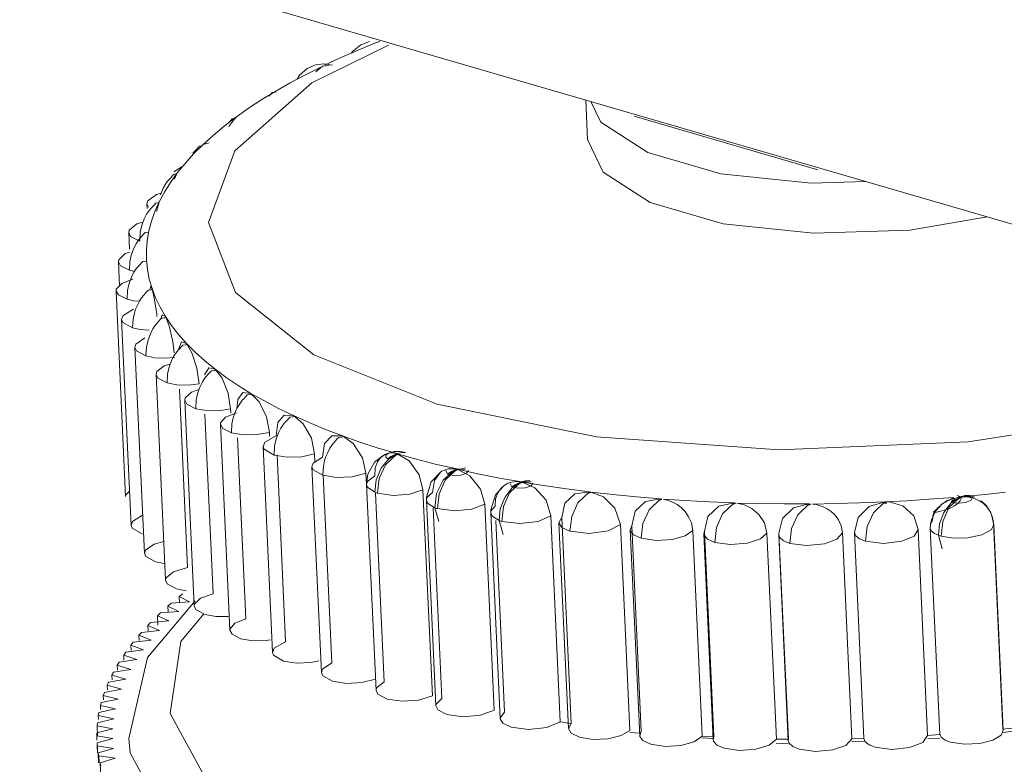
# Model space of a CAD drawing. Header units: millimetres. Extents: x 3925 to 5043, y -86 to 778.
# Tile 109 of 158: x 4806.7 to 4814.44, y 414.99 to 420.83. Entities that reach past the tile are written whole.
import ezdxf

# ---------------------------------------------------------------- set-up
doc = ezdxf.new("R2010")
doc.units = ezdxf.units.MM
doc.header["$LTSCALE"] = 46.255
doc.layers.add('140-154101-0DXF_CONTINUOUS_LINE', color=7, linetype='CONTINUOUS')

msp = doc.modelspace()

# ---------------------------------------------------------------- linework, layer by layer
at = {"layer": '140-154101-0DXF_CONTINUOUS_LINE', "color": 7, "linetype": 'Continuous', "lineweight": 0}
for p, q in [((4770.4298, 432.0486), (4852.2035, 408.2639)), ((4809.4935, 420.6495), (4809.3482, 420.5898)), ((4809.5337, 420.665), (4809.4935, 420.6495)), ((4808.9984, 420.3408), (4809.602, 420.6338)), ((4809.3482, 420.5898), (4809.2167, 420.5322)), ((4809.092, 420.4884), (4809.0268, 420.4797)), ((4809.1621, 420.4784), (4809.092, 420.4884)), ((4809.2167, 420.5322), (4809.0976, 420.4769)), ((4809.0651, 420.4605), (4808.9445, 420.4008)), ((4809.0817, 420.4692), (4809.0314, 420.4252)), ((4809.0314, 420.4252), (4809.0651, 420.4605)), ((4809.1346, 420.4753), (4809.0817, 420.4692)), ((4808.3934, 419.8052), (4808.9984, 420.3408)), ((4808.8282, 420.3387), (4808.7169, 420.2753)), ((4808.9445, 420.4008), (4808.8282, 420.3387)), ((4808.7168, 420.2752), (4808.6064, 420.2079)), ((4808.6064, 420.2079), (4808.5019, 420.1394)), ((4811.1643, 419.8936), (4811.15, 420.2048)), ((4811.1904, 420.193), (4811.267, 420.0313)), ((4808.5019, 420.1394), (4808.4034, 420.0698)), ((4808.4033, 420.0698), (4808.3107, 419.999)), ((4808.4033, 420.0698), (4808.3469, 419.9967)), ((4811.267, 420.0313), (4811.6366, 419.7929)), ((4811.5303, 420.0767), (4812.9709, 419.6577)), ((4808.3107, 419.999), (4808.2243, 419.9274)), ((4808.2243, 419.9274), (4808.1443, 419.8549)), ((4808.1443, 419.8549), (4808.1922, 419.8686)), ((4811.1644, 419.8936), (4811.2851, 419.6389)), ((4808.1443, 419.8549), (4808.0705, 419.7816)), ((4808.1885, 419.2425), (4808.3934, 419.8052)), ((4811.6366, 419.7929), (4812.2102, 419.6261)), ((4808.0705, 419.7816), (4808.0033, 419.7077)), ((4807.9858, 419.6862), (4807.9147, 419.6408)), ((4808.0033, 419.7077), (4807.9426, 419.6331)), ((4811.6547, 419.4005), (4811.2851, 419.6389)), ((4807.8885, 419.558), (4807.8412, 419.4826)), ((4807.9426, 419.6331), (4807.8885, 419.558)), ((4807.9426, 419.6331), (4807.9215, 419.5842)), ((4807.8412, 419.4826), (4807.8006, 419.4068)), ((4807.7102, 419.4148), (4807.7035, 419.3908)), ((4807.7793, 419.464), (4807.7102, 419.4148)), ((4807.8147, 419.4728), (4807.7793, 419.464)), ((4807.7035, 419.3908), (4807.7159, 419.3632)), ((4807.7035, 419.3908), (4807.7052, 419.3542)), ((4812.2282, 419.2337), (4811.6547, 419.4005)), ((4807.7398, 419.2546), (4807.7196, 419.1783)), ((4814.3001, 419.2885), (4813.6944, 419.1842)), ((4807.5658, 419.1841), (4807.5615, 419.1644)), ((4807.6258, 419.2326), (4807.5658, 419.1841)), ((4807.6723, 419.246), (4807.6258, 419.2326)), ((4808.3988, 418.6952), (4808.1885, 419.2425)), ((4812.9366, 419.1586), (4812.2282, 419.2337)), ((4813.6944, 419.1842), (4812.9366, 419.1586)), ((4807.5615, 419.1644), (4807.5758, 419.1348)), ((4807.5615, 419.1644), (4807.5674, 419.0348)), ((4807.5758, 419.1348), (4807.6479, 419.0972)), ((4807.7001, 419.0262), (4807.7008, 418.9504)), ((4807.4831, 418.9515), (4807.4805, 418.936)), ((4807.5343, 418.999), (4807.4831, 418.9515)), ((4807.5686, 419.0104), (4807.5343, 418.999)), ((4807.7008, 418.9504), (4807.7083, 418.8749)), ((4807.4805, 418.936), (4807.4967, 418.9045)), ((4807.4805, 418.936), (4807.4892, 418.7477)), ((4807.4967, 418.9045), (4807.567, 418.8688)), ((4807.5977, 418.8619), (4807.567, 418.8688)), ((4807.7083, 418.8749), (4807.7228, 418.7999)), ((4807.5946, 418.7993), (4807.5061, 418.7659)), ((4807.7228, 418.7999), (4807.7441, 418.7253)), ((4807.4617, 418.708), (4807.4798, 418.6747)), ((4807.4617, 418.708), (4807.536, 417.0921)), ((4807.4798, 418.6747), (4807.5481, 418.6408)), ((4807.6007, 418.6296), (4807.5481, 418.6408)), ((4809.0136, 418.2055), (4808.3988, 418.6952)), ((4807.5976, 418.5625), (4807.5163, 418.5135)), ((4807.6446, 418.6255), (4807.6007, 418.6296)), ((4807.8074, 418.5782), (4807.8493, 418.5057)), ((4807.5163, 418.5135), (4807.505, 418.483)), ((4807.505, 418.483), (4807.5152, 418.458)), ((4807.505, 418.483), (4807.5794, 416.8671)), ((4807.5152, 418.458), (4807.5915, 418.4158)), ((4807.6521, 418.4034), (4807.5915, 418.4158)), ((4807.7206, 418.3986), (4807.6521, 418.4034)), ((4807.6881, 418.3374), (4807.6181, 418.2893)), ((4807.9531, 418.3635), (4808.015, 418.2939)), ((4807.6181, 418.2893), (4807.6101, 418.2634)), ((4807.6101, 418.2634), (4807.6221, 418.2362)), ((4807.6101, 418.2634), (4807.6845, 416.6475)), ((4807.9084, 418.3094), (4807.9182, 418.2207)), ((4808.015, 418.2939), (4808.0834, 418.2254)), ((4807.6221, 418.2362), (4807.6966, 418.1962)), ((4807.7655, 418.1827), (4807.6966, 418.1962)), ((4807.8432, 418.1789), (4807.7655, 418.1827)), ((4807.9222, 418.1848), (4807.8432, 418.1789)), ((4808.0834, 418.2254), (4808.1583, 418.1581)), ((4809.9834, 417.8169), (4809.0136, 418.2055)), ((4807.8405, 418.1198), (4807.7813, 418.0732)), ((4807.8867, 418.1331), (4807.8405, 418.1198)), ((4808.0959, 418.101), (4808.1129, 417.977)), ((4808.1583, 418.1581), (4808.2396, 418.0922)), ((4808.2396, 418.0922), (4808.3271, 418.0276)), ((4807.7813, 418.0732), (4807.7759, 418.0515)), ((4807.7759, 418.0515), (4807.7898, 418.0223)), ((4807.7759, 418.0515), (4807.8503, 416.4356)), ((4807.7898, 418.0223), (4807.8624, 417.9843)), ((4808.3271, 418.0276), (4808.4207, 417.9644)), ((4807.9396, 417.97), (4807.8624, 417.9843)), ((4808.0231, 416.535), (4807.9587, 417.9359)), ((4808.4207, 417.9644), (4808.5205, 417.9028)), ((4808.0037, 417.8671), (4808.0004, 417.8498)), ((4808.0527, 417.912), (4808.0037, 417.8671)), ((4808.1114, 417.9319), (4808.0527, 417.912)), ((4808.3414, 417.9035), (4808.3614, 417.7802)), ((4808.5205, 417.9028), (4808.6261, 417.8428)), ((4808.5205, 417.9028), (4808.5863, 417.836)), ((4808.0004, 417.8498), (4808.0163, 417.8186)), ((4808.0004, 417.8498), (4808.0748, 416.2339)), ((4808.0163, 417.8186), (4808.0869, 417.7826)), ((4808.1727, 417.7675), (4808.0869, 417.7826)), ((4808.3629, 417.7478), (4808.3614, 417.7802)), ((4808.4175, 417.8551), (4808.4098, 417.7816)), ((4808.5863, 417.836), (4808.6422, 417.7192)), ((4808.6261, 417.8428), (4808.7375, 417.7844)), ((4808.7375, 417.7844), (4808.8546, 417.7278)), ((4808.2232, 416.3287), (4808.1584, 417.7384)), ((4808.4065, 417.7498), (4808.322, 417.716)), ((4808.3917, 417.741), (4808.4026, 417.7677)), ((4808.6422, 417.7192), (4808.6651, 417.5966)), ((4808.8546, 417.7278), (4808.9772, 417.6731)), ((4808.8546, 417.7278), (4808.931, 417.6643)), ((4815.561, 417.7398), (4814.1519, 417.5215)), ((4808.2813, 417.6605), (4808.2996, 417.627)), ((4808.2813, 417.6605), (4808.3557, 416.0446)), ((4808.2996, 417.627), (4808.3678, 417.5933)), ((4808.7327, 417.6747), (4808.7187, 417.5686)), ((4808.931, 417.6643), (4808.9949, 417.55)), ((4808.9772, 417.6731), (4809.1052, 417.6202)), ((4808.4624, 417.5774), (4808.3678, 417.5933)), ((4808.4808, 416.1339), (4808.4154, 417.5546)), ((4808.7187, 417.5686), (4808.631, 417.521)), ((4808.6665, 417.5662), (4808.6651, 417.5966)), ((4808.9949, 417.55), (4809.0205, 417.4283)), ((4809.1052, 417.6202), (4809.2384, 417.5692)), ((4809.3766, 417.5203), (4809.2384, 417.5692)), ((4809.3244, 417.5091), (4809.2384, 417.5692)), ((4808.631, 417.521), (4808.6155, 417.4855)), ((4808.6155, 417.4855), (4808.6233, 417.4638)), ((4808.6155, 417.4855), (4808.6898, 415.8696)), ((4809.0989, 417.51), (4809.0821, 417.4029)), ((4809.3957, 417.398), (4809.3244, 417.5091)), ((4809.5196, 417.4735), (4809.3766, 417.5203)), ((4809.6679, 417.4306), (4809.5196, 417.4735)), ((4814.1519, 417.5215), (4812.669, 417.4589)), ((4808.6233, 417.4638), (4808.702, 417.4183)), ((4808.8057, 417.4019), (4808.702, 417.4183)), ((4808.793, 415.9527), (4808.7255, 417.4194)), ((4808.9193, 417.4059), (4808.8057, 417.4019)), ((4809.0205, 417.4283), (4808.9193, 417.4059)), ((4809.0821, 417.4029), (4809.0093, 417.3559)), ((4809.0205, 417.4283), (4809.0235, 417.365)), ((4809.4239, 417.2771), (4809.3957, 417.398)), ((4809.571, 417.4237), (4809.4901, 417.3626)), ((4809.5137, 417.366), (4809.5387, 417.4007)), ((4809.5387, 417.4007), (4809.5709, 417.4238)), ((4809.5709, 417.4238), (4809.599, 417.4329)), ((4809.5767, 417.3431), (4809.6675, 417.4287)), ((4809.5795, 417.4026), (4809.5948, 417.3898)), ((4809.6194, 417.4067), (4809.5948, 417.3898)), ((4809.599, 417.4329), (4809.6326, 417.435)), ((4809.6441, 417.4454), (4809.5999, 417.433)), ((4809.6326, 417.435), (4809.6679, 417.4306)), ((4809.6778, 417.4258), (4809.6675, 417.4287)), ((4809.8202, 417.386), (4809.6676, 417.4288)), ((4809.7623, 417.3726), (4809.6676, 417.4288)), ((4809.0093, 417.3559), (4808.9992, 417.3269)), ((4808.9992, 417.3269), (4809.009, 417.3025)), ((4808.9992, 417.3269), (4809.0736, 415.711)), ((4809.4901, 417.3626), (4809.4383, 417.2685)), ((4809.8403, 417.2645), (4809.7623, 417.3726)), ((4809.9774, 417.3456), (4809.8202, 417.386)), ((4810.1399, 417.3096), (4809.9774, 417.3456)), ((4810.1121, 417.2957), (4810.2049, 417.318)), ((4809.009, 417.3025), (4809.0857, 417.2597)), ((4809.1564, 415.787), (4809.0886, 417.2599)), ((4809.3149, 417.2489), (4809.4239, 417.2771)), ((4809.4239, 417.2771), (4809.4281, 417.1863)), ((4809.4383, 417.2685), (4809.4284, 417.1868)), ((4809.4927, 417.2545), (4809.4363, 417.2122)), ((4809.8707, 417.1446), (4809.8403, 417.2645)), ((4810.0206, 417.2923), (4810.0701, 417.3103)), ((4810.031, 417.2212), (4810.1121, 417.2957)), ((4810.0465, 417.2222), (4810.1374, 417.3078)), ((4810.05, 417.2966), (4810.0647, 417.2689)), ((4810.0647, 417.2689), (4810.1115, 417.2579)), ((4810.0701, 417.3103), (4810.1399, 417.3096)), ((4810.1115, 417.2579), (4810.1692, 417.2607)), ((4810.1181, 417.3006), (4810.146, 417.3103)), ((4810.1476, 417.3049), (4810.1374, 417.3078)), ((4810.3025, 417.272), (4810.1406, 417.3071)), ((4810.2399, 417.2559), (4810.1406, 417.3071)), ((4810.146, 417.3103), (4810.2039, 417.3057)), ((4810.1692, 417.2607), (4810.2143, 417.2763)), ((4810.2143, 417.2763), (4810.2285, 417.2977)), ((4810.324, 417.1507), (4810.2399, 417.2559)), ((4810.4715, 417.2385), (4810.3025, 417.272)), ((4810.6441, 417.2096), (4810.4715, 417.2385)), ((4809.4363, 417.2122), (4809.4284, 417.1867)), ((4809.4284, 417.1867), (4809.4284, 417.1864)), ((4809.4284, 417.1864), (4809.4353, 417.1659)), ((4809.4284, 417.1864), (4809.5027, 415.5705)), ((4809.4353, 417.1659), (4809.494, 417.1261)), ((4809.5052, 417.2246), (4809.494, 417.1261)), ((4809.9461, 417.1252), (4809.9609, 417.2198)), ((4809.9985, 417.1145), (4810.0465, 417.2222)), ((4810.5086, 417.1808), (4810.4403, 417.1077)), ((4810.4824, 417.1573), (4810.5086, 417.1808)), ((4810.5519, 417.1222), (4810.6428, 417.2078)), ((4810.5554, 417.1966), (4810.5701, 417.1688)), ((4810.567, 417.2065), (4810.6058, 417.2108)), ((4810.5701, 417.1688), (4810.6169, 417.1579)), ((4810.5702, 417.16), (4810.6427, 417.2077)), ((4810.6058, 417.2108), (4810.6423, 417.2078)), ((4810.6423, 417.2078), (4810.6441, 417.2096)), ((4810.6427, 417.2077), (4810.6773, 417.2171)), ((4810.653, 417.2049), (4810.6428, 417.2078)), ((4810.6462, 417.2088), (4810.7213, 417.2086)), ((4810.6499, 417.2065), (4810.749, 417.1623)), ((4810.8185, 417.1792), (4810.6499, 417.2065)), ((4810.6773, 417.2171), (4810.7103, 417.218)), ((4810.749, 417.1623), (4810.8375, 417.065)), ((4810.9974, 417.1532), (4810.8185, 417.1792)), ((4807.5378, 417.1053), (4807.5362, 417.0922)), ((4807.567, 417.1364), (4807.5378, 417.1053)), ((4809.5671, 415.6387), (4809.499, 417.1185)), ((4809.6373, 417.102), (4809.5149, 417.1192)), ((4809.768, 417.1123), (4809.6373, 417.102)), ((4809.8707, 417.1446), (4809.768, 417.1123)), ((4809.9451, 415.5287), (4809.8707, 417.1446)), ((4809.9022, 417.0844), (4809.8982, 417.0654)), ((4809.9461, 417.1252), (4809.9022, 417.0844)), ((4809.9847, 416.9983), (4809.9985, 417.1145)), ((4810.3562, 417.0323), (4810.324, 417.1507)), ((4810.4785, 416.9961), (4810.5132, 417.085)), ((4810.5039, 417.0145), (4810.5519, 417.1222)), ((4810.5132, 417.085), (4810.5702, 417.16)), ((4810.6169, 417.1579), (4810.6746, 417.1607)), ((4811.1782, 417.1298), (4810.9974, 417.1532)), ((4811.0873, 417.0442), (4811.1782, 417.1298)), ((4811.1884, 417.1269), (4811.1782, 417.1298)), ((4811.1897, 417.1281), (4811.2888, 417.0895)), ((4811.1897, 417.1281), (4811.3623, 417.1088)), ((4811.2888, 417.0895), (4811.3781, 417.0018)), ((4811.3623, 417.1088), (4811.5489, 417.0905)), ((4811.5489, 417.0905), (4811.7377, 417.0747)), ((4813.8428, 417.0717), (4814.0389, 417.0868)), ((4814.0922, 417.0914), (4814.0013, 417.0058)), ((4814.019, 417.043), (4814.0921, 417.0913)), ((4814.0517, 417.0816), (4814.0889, 417.0912)), ((4814.0921, 417.0913), (4814.067, 417.102)), ((4814.0839, 417.0812), (4814.0922, 417.0914)), ((4814.0921, 417.0913), (4814.1268, 417.1007)), ((4814.1977, 417.0915), (4814.0932, 417.0909)), ((4814.285, 417.1095), (4814.1113, 417.093)), ((4814.1563, 417.0893), (4814.1113, 417.093)), ((4814.1268, 417.1007), (4814.1597, 417.1017)), ((4814.1836, 417.0836), (4814.1563, 417.0893)), ((4814.2047, 417.0889), (4814.1977, 417.0915)), ((4814.4446, 417.1265), (4814.285, 417.1095)), ((4809.8982, 417.0654), (4809.8982, 417.065)), ((4809.8982, 417.0654), (4809.9726, 415.4495)), ((4809.8982, 417.065), (4809.9075, 417.0416)), ((4809.9075, 417.0416), (4809.9639, 417.0052)), ((4810.3562, 417.0323), (4810.2543, 416.9947)), ((4810.4305, 415.4164), (4810.3562, 417.0323)), ((4810.4901, 416.8982), (4810.5039, 417.0145)), ((4810.8375, 417.065), (4810.8749, 416.9414)), ((4810.9861, 417.0406), (4810.9607, 416.9289)), ((4811.6469, 416.9891), (4811.7377, 417.0747)), ((4811.7479, 417.0718), (4811.7377, 417.0747)), ((4811.7606, 417.073), (4811.9285, 417.0615)), ((4811.9285, 417.0615), (4812.1211, 417.051)), ((4812.1211, 417.051), (4812.3153, 417.0431)), ((4812.2244, 416.9575), (4812.3153, 417.0431)), ((4812.3255, 417.0402), (4812.3153, 417.0431)), ((4812.3366, 417.0415), (4812.3949, 417.0284)), ((4812.3366, 417.0415), (4812.5107, 417.0378)), ((4812.5107, 417.0378), (4812.7072, 417.0352)), ((4812.7072, 417.0352), (4812.9045, 417.0353)), ((4812.8137, 416.9498), (4812.9045, 417.0353)), ((4812.9147, 417.0324), (4812.9045, 417.0353)), ((4812.9309, 417.0342), (4813.1106, 417.0382)), ((4812.9845, 417.024), (4813.0142, 417.0134)), ((4813.1106, 417.0382), (4813.2999, 417.0434)), ((4813.2999, 417.0434), (4813.499, 417.0515)), ((4813.4081, 416.9659), (4813.499, 417.0515)), ((4813.499, 417.0515), (4813.671, 417.0606)), ((4813.671, 417.0606), (4813.8428, 417.0717)), ((4813.9623, 416.968), (4814.019, 417.043)), ((4814.0195, 417.0524), (4814.034, 417.063)), ((4814.0429, 417.0448), (4814.0195, 417.0524)), ((4814.0226, 417.0777), (4814.0517, 417.0816)), ((4814.034, 417.063), (4814.0241, 417.0619)), ((4814.0489, 417.0722), (4814.0389, 417.0754)), ((4814.0746, 417.041), (4814.0429, 417.0448)), ((4814.1295, 417.0454), (4814.0746, 417.041)), ((4814.1727, 417.0623), (4814.1295, 417.0454)), ((4814.2705, 417.0399), (4814.2419, 417.0595)), ((4814.2948, 417.0208), (4814.2531, 417.0604)), ((4814.3296, 416.966), (4814.2948, 417.0208)), ((4810.0204, 415.5093), (4809.9516, 417.0046)), ((4809.9958, 416.8963), (4809.9639, 417.0052)), ((4810.1164, 416.9809), (4809.9847, 416.9982)), ((4810.2543, 416.9947), (4810.1164, 416.9809)), ((4810.4036, 416.9654), (4810.4036, 416.9651)), ((4810.4036, 416.9654), (4810.478, 415.3495)), ((4810.4036, 416.9651), (4810.4156, 416.9383)), ((4810.4156, 416.9383), (4810.4692, 416.9052)), ((4810.4692, 416.9051), (4810.4785, 416.9961)), ((4810.8749, 416.9414), (4810.7756, 416.8984)), ((4810.9492, 415.3255), (4810.8749, 416.9414)), ((4811.3781, 417.0018), (4811.4211, 416.873)), ((4811.5376, 416.9772), (4811.5108, 416.8641)), ((4812.1093, 416.937), (4812.0816, 416.8226)), ((4813.7244, 416.942), (4813.7593, 416.8345)), ((4813.8944, 416.9781), (4813.863, 416.9113)), ((4813.885, 416.9759), (4813.8742, 416.9393)), ((4813.9278, 416.8793), (4813.9623, 416.968)), ((4814.0013, 417.0058), (4813.9533, 416.8981)), ((4814.3351, 416.9532), (4814.3225, 416.9791)), ((4814.3504, 416.8959), (4814.3296, 416.966)), ((4814.3526, 416.872), (4814.335, 416.9532)), ((4807.5909, 416.8979), (4807.5797, 416.8671)), ((4807.5797, 416.8671), (4807.5882, 416.8439)), ((4810.5116, 415.4004), (4810.4424, 416.9039)), ((4810.5012, 416.7963), (4810.4692, 416.9051)), ((4810.6313, 416.8809), (4810.4901, 416.8982)), ((4810.7756, 416.8984), (4810.6313, 416.8809)), ((4810.9607, 416.9289), (4810.939, 416.8875)), ((4810.939, 416.8875), (4810.9611, 416.8507)), ((4810.939, 416.8875), (4811.0134, 415.2716)), ((4811.0351, 415.313), (4810.9607, 416.9289)), ((4811.4211, 416.873), (4811.3263, 416.8246)), ((4811.4955, 415.2571), (4811.4211, 416.873)), ((4811.5108, 416.8641), (4811.4986, 416.8324)), ((4811.5852, 415.2482), (4811.5108, 416.8641)), ((4811.9787, 416.8855), (4811.989, 416.8277)), ((4812.5525, 416.888), (4812.5723, 416.8061)), ((4812.6951, 416.9206), (4812.6667, 416.8048)), ((4813.1545, 416.8641), (4813.1645, 416.8083)), ((4813.2885, 416.9281), (4813.2598, 416.8109)), ((4813.8562, 416.8771), (4813.8543, 416.8409)), ((4813.8681, 416.8933), (4813.8555, 416.8752)), ((4813.863, 416.9113), (4813.8562, 416.8771)), ((4813.9187, 416.7888), (4813.9278, 416.8793)), ((4813.9533, 416.8981), (4813.9396, 416.7819)), ((4814.3337, 416.8331), (4814.3526, 416.872)), ((4814.35, 416.8842), (4814.4243, 415.2684)), ((4814.3526, 416.872), (4814.427, 415.2561)), ((4807.5882, 416.8439), (4807.6659, 416.7999)), ((4810.9611, 416.8507), (4811.0255, 416.8203)), ((4811.1764, 416.8031), (4811.0255, 416.8203)), ((4811.3263, 416.8246), (4811.1764, 416.8031)), ((4811.4986, 416.8324), (4811.4992, 416.8273)), ((4811.4986, 416.8324), (4811.5729, 415.2165)), ((4811.4992, 416.8273), (4811.5246, 416.7926)), ((4811.5246, 416.7926), (4811.5851, 416.7652)), ((4811.9306, 416.7857), (4811.8299, 416.7568)), ((4811.989, 416.8277), (4811.9306, 416.7857)), ((4812.0634, 415.2118), (4811.989, 416.8277)), ((4812.0816, 416.8226), (4812.0761, 416.8008)), ((4812.0761, 416.8008), (4812.0786, 416.789)), ((4812.0761, 416.8008), (4812.1505, 415.1849)), ((4812.0786, 416.789), (4812.1063, 416.7581)), ((4812.156, 415.2067), (4812.0816, 416.8226)), ((4812.5723, 416.8061), (4812.521, 416.7603)), ((4812.6466, 415.1902), (4812.5723, 416.8061)), ((4812.6667, 416.8048), (4812.6654, 416.793)), ((4812.6654, 416.793), (4812.671, 416.7747)), ((4812.6654, 416.793), (4812.7397, 415.1771)), ((4812.7411, 415.1889), (4812.6667, 416.8048)), ((4812.671, 416.7747), (4812.7, 416.7475)), ((4813.1645, 416.8083), (4813.1219, 416.759)), ((4813.2389, 415.1924), (4813.1645, 416.8083)), ((4813.2598, 416.8109), (4813.2698, 416.7845)), ((4813.3342, 415.195), (4813.2598, 416.8109)), ((4813.7593, 416.8345), (4813.7271, 416.7822)), ((4813.8336, 415.2186), (4813.7593, 416.8345)), ((4813.8655, 416.8214), (4813.8543, 416.8409)), ((4813.8543, 416.8409), (4813.9287, 415.225)), ((4813.9187, 416.7888), (4813.9482, 416.6838)), ((4813.9395, 416.7818), (4814.0378, 416.7658)), ((4814.259, 416.7921), (4814.3337, 416.8331)), ((4807.76, 416.7205), (4807.6924, 416.6733)), ((4807.8363, 416.7391), (4807.76, 416.7205)), ((4811.7021, 416.7482), (4811.5851, 416.7652)), ((4811.8299, 416.7568), (4811.7021, 416.7482)), ((4812.1063, 416.7581), (4812.1626, 416.7336)), ((4812.2871, 416.7164), (4812.1626, 416.7336)), ((4812.4208, 416.7276), (4812.2871, 416.7164)), ((4812.521, 416.7603), (4812.4208, 416.7276)), ((4812.7, 416.7475), (4812.7519, 416.7258)), ((4812.8839, 416.7085), (4812.7519, 416.7258)), ((4813.0231, 416.7226), (4812.8839, 416.7085)), ((4813.1219, 416.759), (4813.0231, 416.7226)), ((4813.4864, 416.7246), (4813.3463, 416.742)), ((4807.6924, 416.6733), (4807.6848, 416.6475)), ((4807.6848, 416.6475), (4807.6952, 416.6219)), ((4807.6952, 416.6219), (4807.771, 416.5803)), ((4807.9124, 416.5028), (4807.8552, 416.4564)), ((4808.0231, 416.535), (4807.9124, 416.5028)), ((4807.8552, 416.4564), (4807.8505, 416.4356)), ((4807.8505, 416.4356), (4807.863, 416.4076)), ((4807.863, 416.4076), (4807.9367, 416.3684)), ((4807.9367, 416.3684), (4808.0131, 416.3542)), ((4807.9575, 416.3078), (4807.9856, 416.3304)), ((4808.2232, 416.3287), (4808.1248, 416.2949)), ((4808.0827, 416.2746), (4807.7087, 415.8304)), ((4807.869, 416.233), (4807.8952, 416.2558)), ((4807.8952, 416.2558), (4808.0386, 416.2656)), ((4807.9575, 416.3078), (4808.0386, 416.2656)), ((4807.9597, 416.2588), (4807.9575, 416.3078)), ((4808.0775, 416.2497), (4808.075, 416.2339)), ((4808.075, 416.2339), (4808.0898, 416.2036)), ((4808.1248, 416.2949), (4808.0775, 416.2497)), ((4807.7867, 416.1574), (4807.8111, 416.1805)), ((4807.7867, 416.1574), (4807.8755, 416.1177)), ((4807.7901, 416.0847), (4807.7867, 416.1574)), ((4807.8111, 416.1805), (4807.954, 416.192)), ((4807.869, 416.233), (4807.954, 416.192)), ((4807.8711, 416.1882), (4807.869, 416.233)), ((4807.97, 415.9543), (4808.1512, 416.172)), ((4808.0898, 416.2036), (4808.1613, 416.1667)), ((4807.7108, 416.081), (4807.7332, 416.1043)), ((4807.7108, 416.081), (4807.8032, 416.0426)), ((4807.7127, 416.0384), (4807.7108, 416.081)), ((4807.7332, 416.1043), (4807.8755, 416.1177)), ((4808.4808, 416.1339), (4808.3946, 416.099)), ((4807.6412, 416.004), (4807.6617, 416.0274)), ((4807.6412, 416.004), (4807.7372, 415.9668)), ((4807.6431, 415.9625), (4807.6412, 416.004)), ((4807.6617, 416.0274), (4807.8032, 416.0426)), ((4808.3558, 416.0446), (4808.3731, 416.0119)), ((4808.3731, 416.0119), (4808.4422, 415.9774)), ((4807.5781, 415.9263), (4807.5966, 415.95)), ((4807.5781, 415.9263), (4807.6776, 415.8906)), ((4807.58, 415.8861), (4807.5781, 415.9263)), ((4807.5966, 415.95), (4807.7372, 415.9668)), ((4807.8856, 415.3907), (4807.97, 415.9543)), ((4808.4422, 415.9774), (4808.5352, 415.9617)), ((4808.5352, 415.9617), (4808.64, 415.9628)), ((4808.64, 415.9628), (4808.6725, 415.9687)), ((4808.793, 415.9527), (4808.7041, 415.9037)), ((4807.5215, 415.8482), (4807.538, 415.872)), ((4807.5215, 415.8482), (4807.6244, 415.8139)), ((4807.5233, 415.8092), (4807.5215, 415.8482)), ((4807.538, 415.872), (4807.6776, 415.8906)), ((4808.7041, 415.9037), (4808.6903, 415.8696)), ((4808.6903, 415.8696), (4808.6979, 415.8476)), ((4808.6979, 415.8476), (4808.7763, 415.8024)), ((4807.4716, 415.7696), (4807.4861, 415.7936)), ((4807.4716, 415.7696), (4807.5777, 415.7368)), ((4807.4733, 415.732), (4807.4716, 415.7696)), ((4807.4861, 415.7936), (4807.6244, 415.8139)), ((4807.7087, 415.8304), (4807.5608, 415.1936)), ((4808.7763, 415.8024), (4808.8778, 415.7862)), ((4808.8778, 415.7862), (4808.9913, 415.7897)), ((4808.9913, 415.7897), (4809.0538, 415.8034)), ((4809.1564, 415.787), (4809.0827, 415.7386)), ((4807.4407, 415.7148), (4807.5777, 415.7368)), ((4809.0827, 415.7386), (4809.074, 415.711)), ((4809.074, 415.711), (4809.084, 415.6858)), ((4807.3916, 415.6116), (4807.402, 415.6357)), ((4807.402, 415.6357), (4807.5374, 415.6593)), ((4807.4282, 415.6908), (4807.5375, 415.6594)), ((4807.4299, 415.6544), (4807.4282, 415.6908)), ((4809.084, 415.6858), (4809.1601, 415.6438)), ((4809.1601, 415.6438), (4809.2701, 415.6271)), ((4809.2701, 415.6271), (4809.3919, 415.6334)), ((4809.3919, 415.6334), (4809.4983, 415.6612)), ((4809.5671, 415.6387), (4809.5076, 415.5911)), ((4807.3617, 415.5324), (4807.3701, 415.5565)), ((4807.3701, 415.5565), (4807.5039, 415.5818)), ((4807.3916, 415.6116), (4807.5039, 415.5818)), ((4807.3932, 415.5767), (4807.3916, 415.6116)), ((4809.5076, 415.5911), (4809.503, 415.5705)), ((4807.3386, 415.453), (4807.3449, 415.4771)), ((4807.3449, 415.4771), (4807.477, 415.5041)), ((4807.3617, 415.5324), (4807.477, 415.5041)), ((4807.3633, 415.4988), (4807.3617, 415.5324)), ((4809.9747, 415.4639), (4809.9728, 415.4495)), ((4810.0204, 415.5093), (4809.9747, 415.4639)), ((4807.3223, 415.3737), (4807.3266, 415.3978)), ((4807.3266, 415.3978), (4807.4566, 415.4263)), ((4807.3386, 415.453), (4807.4566, 415.4263)), ((4807.3401, 415.4209), (4807.3386, 415.453)), ((4808.1834, 414.8493), (4807.8856, 415.3907)), ((4809.9728, 415.4495), (4809.9886, 415.4181)), ((4809.9886, 415.4181), (4810.0591, 415.3823)), ((4810.3234, 415.3777), (4810.4305, 415.4164)), ((4807.3128, 415.2945), (4807.315, 415.3185)), ((4807.315, 415.3185), (4807.443, 415.3486)), ((4807.3223, 415.3737), (4807.443, 415.3486)), ((4807.3237, 415.3431), (4807.3223, 415.3737)), ((4810.0591, 415.3823), (4810.1865, 415.3651)), ((4810.1865, 415.3651), (4810.3234, 415.3777)), ((4810.478, 415.3495), (4810.4973, 415.3151)), ((4810.4973, 415.3151), (4810.5645, 415.2823)), ((4810.8444, 415.2812), (4810.9492, 415.3255)), ((4810.9492, 415.3255), (4811.0351, 415.313)), ((4811.0351, 415.313), (4811.0134, 415.2716)), ((4807.436, 415.271), (4807.3102, 415.2395)), ((4807.3102, 415.2155), (4807.3102, 415.2395)), ((4807.3128, 415.2945), (4807.436, 415.271)), ((4807.3164, 415.2157), (4807.3128, 415.2945)), ((4810.5645, 415.2823), (4810.7006, 415.265)), ((4810.7006, 415.265), (4810.8444, 415.2812)), ((4811.0134, 415.2716), (4811.0344, 415.2357)), ((4811.0344, 415.2357), (4811.0999, 415.2044)), ((4811.4264, 415.2172), (4811.4955, 415.2571)), ((4811.4944, 415.2413), (4811.5744, 415.2355)), ((4811.5852, 415.2482), (4811.573, 415.2165)), ((4814.4243, 415.2684), (4814.5182, 415.2785)), ((4814.4243, 415.2684), (4814.4262, 415.2561)), ((4814.4285, 415.2409), (4814.5218, 415.255)), ((4807.3102, 415.2155), (4807.4357, 415.1936)), ((4807.3117, 415.1822), (4807.3102, 415.2155)), ((4807.4357, 415.1936), (4807.3123, 415.1606)), ((4807.3143, 415.1367), (4807.3123, 415.1606)), ((4807.3146, 415.1107), (4807.3123, 415.1606)), ((4807.5608, 415.1936), (4807.573, 415.0829)), ((4811.0999, 415.2044), (4811.2062, 415.1878)), ((4811.5979, 415.1775), (4811.6594, 415.1493)), ((4812.0626, 415.2005), (4812.1513, 415.1941)), ((4812.156, 415.2067), (4812.0634, 415.2118)), ((4812.156, 415.2067), (4812.1506, 415.1849)), ((4812.5907, 415.1421), (4812.6466, 415.1902)), ((4812.6444, 415.1587), (4812.738, 415.1519)), ((4812.7411, 415.1889), (4812.6466, 415.1902)), ((4812.7411, 415.1889), (4812.7398, 415.1771)), ((4812.7398, 415.1771), (4812.7455, 415.1586)), ((4812.7455, 415.1586), (4812.7749, 415.1313)), ((4813.1919, 415.1406), (4813.2389, 415.1924)), ((4813.3342, 415.195), (4813.2389, 415.1924)), ((4813.2398, 415.1702), (4813.335, 415.174)), ((4813.7971, 415.1633), (4813.8336, 415.2186)), ((4813.9287, 415.225), (4813.8336, 415.2186)), ((4813.8346, 415.1941), (4813.9298, 415.1979)), ((4814.0139, 415.166), (4813.972, 415.1821)), ((4814.3456, 415.1807), (4814.2429, 415.1551)), ((4807.3143, 415.1367), (4807.4421, 415.1166)), ((4807.3168, 415.0819), (4807.3143, 415.1367)), ((4807.4421, 415.1166), (4807.3212, 415.0821)), ((4807.3248, 415.0035), (4807.3212, 415.0821)), ((4807.3253, 415.0583), (4807.3212, 415.0821)), ((4807.573, 415.0829), (4807.8836, 414.5037)), ((4811.6594, 415.1493), (4811.7724, 415.1325)), ((4812.1799, 415.1427), (4812.237, 415.1177)), ((4812.237, 415.1177), (4812.3566, 415.1006)), ((4812.7749, 415.1313), (4812.8262, 415.1099)), ((4812.8262, 415.1099), (4812.9526, 415.0927)), ((4813.3739, 415.1448), (4813.4207, 415.1261)), ((4813.4207, 415.1261), (4813.5539, 415.1088)), ((4807.3253, 415.0583), (4807.4552, 415.0399)), ((4807.3278, 415.0036), (4807.3253, 415.0583)), ((4807.4552, 415.0399), (4807.3369, 415.004)), ((4807.3431, 414.9804), (4807.3369, 415.004)), ((4807.4156, 413.2958), (4807.3369, 415.004))]:
    msp.add_line(p, q, dxfattribs=at)
for points in [[(4809.4503, 420.6628), (4809.383, 420.6373), (4809.3187, 420.5863), (4809.3107, 420.5733)], [(4809.0268, 420.4797), (4808.9624, 420.452), (4808.9019, 420.4004), (4808.8828, 420.3679)], [(4808.6623, 420.2346), (4808.6756, 420.2496), (4808.6872, 420.2626)], [(4808.6872, 420.2626), (4808.7142, 420.2657), (4808.717, 420.2753)], [(4808.3444, 420.0248), (4808.3472, 420.0279), (4808.3637, 420.0432), (4808.3726, 420.0571)], [(4808.3726, 420.0571), (4808.3965, 420.06), (4808.4034, 420.0698)], [(4808.0655, 419.7865), (4808.0816, 419.806), (4808.0949, 419.8194), (4808.1066, 419.8334), (4808.1185, 419.8434)], [(4808.1185, 419.8434), (4808.1403, 419.8459), (4808.1444, 419.8549)], [(4807.8324, 419.514), (4807.8497, 419.5443), (4807.8639, 419.5648)], [(4807.8639, 419.5648), (4807.88, 419.5843), (4807.8934, 419.5977), (4807.9049, 419.6117)], [(4807.9049, 419.6117), (4807.9171, 419.6216), (4807.9388, 419.6241), (4807.9427, 419.6331)], [(4812.2102, 419.6261), (4812.9185, 419.551), (4813.3478, 419.5655)], [(4807.8101, 419.4605), (4807.8204, 419.488), (4807.8324, 419.514)], [(4807.7336, 419.353), (4807.747, 419.3675), (4807.7627, 419.3829), (4807.772, 419.3947), (4807.7938, 419.3972), (4807.8006, 419.4068)], [(4807.8006, 419.4068), (4807.7667, 419.3307), (4807.7398, 419.2546)], [(4807.8006, 419.4068), (4807.7803, 419.3303), (4807.7801, 419.3289)], [(4807.7016, 419.3082), (4807.7163, 419.3309), (4807.7336, 419.353)], [(4807.6616, 419.2129), (4807.6715, 419.2442), (4807.6831, 419.2726), (4807.7016, 419.3082)], [(4807.6212, 419.0805), (4807.6369, 419.1046), (4807.652, 419.1239), (4807.6661, 419.1388), (4807.6796, 419.1545), (4807.6912, 419.1661), (4807.7162, 419.1688), (4807.7197, 419.1784)], [(4807.648, 419.0973), (4807.6518, 419.1666), (4807.6616, 419.2129)], [(4807.7196, 419.1783), (4807.7064, 419.1022), (4807.7001, 419.0262)], [(4807.5809, 418.9852), (4807.5909, 419.0166), (4807.6018, 419.0433), (4807.6212, 419.0805)], [(4807.5671, 418.8688), (4807.5709, 418.9387), (4807.5809, 418.9852)], [(4807.6023, 418.8525), (4807.618, 418.8766), (4807.6331, 418.8959), (4807.6473, 418.9108), (4807.6607, 418.9265), (4807.6723, 418.9381), (4807.6973, 418.9408), (4807.7008, 418.9504)], [(4807.562, 418.7573), (4807.572, 418.7886), (4807.5829, 418.8153), (4807.6023, 418.8525)], [(4807.5061, 418.7659), (4807.4629, 418.7195), (4807.4617, 418.708)], [(4807.5482, 418.6409), (4807.552, 418.7107), (4807.562, 418.7573)], [(4807.6456, 418.6275), (4807.6614, 418.6516), (4807.6765, 418.6708), (4807.6906, 418.6858), (4807.704, 418.7015), (4807.7157, 418.7131)], [(4807.7157, 418.7131), (4807.7407, 418.7158), (4807.7442, 418.7253)], [(4807.7441, 418.7253), (4807.7313, 418.741), (4807.7287, 418.7145)], [(4807.7441, 418.7253), (4807.7724, 418.6514), (4807.8074, 418.5782)], [(4807.7441, 418.7253), (4807.7621, 418.6501), (4807.7809, 418.5264), (4807.7826, 418.5064)], [(4807.6053, 418.5322), (4807.6154, 418.5636), (4807.6263, 418.5903), (4807.6456, 418.6275)], [(4807.5915, 418.4158), (4807.5954, 418.4857), (4807.6053, 418.5322)], [(4807.7817, 418.4512), (4807.7958, 418.4661), (4807.8091, 418.4819)], [(4807.8091, 418.4819), (4807.8209, 418.4935), (4807.8458, 418.4961), (4807.8493, 418.5057)], [(4807.8493, 418.5057), (4807.8235, 418.52), (4807.8141, 418.4868)], [(4807.8493, 418.5057), (4807.8979, 418.4341), (4807.9531, 418.3635)], [(4807.8493, 418.5057), (4807.8798, 418.4318), (4807.9084, 418.3094)], [(4807.7105, 418.3125), (4807.7205, 418.344), (4807.7314, 418.3707), (4807.7508, 418.4079)], [(4807.7508, 418.4079), (4807.7665, 418.4319), (4807.7817, 418.4512)], [(4807.6967, 418.1962), (4807.7005, 418.266), (4807.7105, 418.3125)], [(4807.9165, 418.196), (4807.9323, 418.2201), (4807.9474, 418.2394), (4807.9615, 418.2543)], [(4808.015, 418.2939), (4807.9767, 418.3063), (4807.9533, 418.2548), (4807.9528, 418.2451)], [(4807.9615, 418.2543), (4807.9749, 418.27), (4807.9866, 418.2816), (4808.0116, 418.2843), (4808.0151, 418.2939)], [(4808.015, 418.2939), (4808.0578, 418.2219), (4808.0959, 418.101)], [(4807.8762, 418.1007), (4807.8863, 418.1321), (4807.8972, 418.1588), (4807.9165, 418.196)], [(4807.8624, 417.9844), (4807.8663, 418.0542), (4807.8762, 418.1007)], [(4808.2396, 418.0922), (4808.189, 418.1023), (4808.1567, 418.0492)], [(4808.1568, 418.0184), (4808.1719, 418.0377), (4808.1861, 418.0526), (4808.1994, 418.0683), (4808.2112, 418.0799), (4808.2361, 418.0826), (4808.2396, 418.0922)], [(4808.2396, 418.0922), (4808.2942, 418.0226), (4808.3414, 417.9035)], [(4808.1217, 417.9571), (4808.1411, 417.9943), (4808.1568, 418.0184)], [(4808.1129, 417.977), (4808.0266, 417.9676), (4807.9396, 417.97)], [(4808.1007, 417.899), (4808.1108, 417.9304), (4808.1217, 417.9571)], [(4808.087, 417.7827), (4808.0908, 417.8525), (4808.1007, 417.899)], [(4808.5205, 417.9028), (4808.4583, 417.9102), (4808.4175, 417.8551)], [(4808.4377, 417.829), (4808.4528, 417.8483), (4808.4669, 417.8632)], [(4808.4669, 417.8632), (4808.4803, 417.879), (4808.4921, 417.8906)], [(4808.4921, 417.8906), (4808.517, 417.8933), (4808.5205, 417.9028)], [(4808.3614, 417.7802), (4808.2688, 417.7668), (4808.1727, 417.7675)], [(4808.4026, 417.7677), (4808.4219, 417.8049), (4808.4377, 417.829)], [(4812.669, 417.4589), (4811.2345, 417.5604), (4809.9834, 417.8169)], [(4808.322, 417.716), (4808.2827, 417.6724), (4808.2813, 417.6605)], [(4808.3679, 417.5933), (4808.3717, 417.6631), (4808.3816, 417.7096), (4808.3917, 417.741)], [(4808.8546, 417.7278), (4808.7816, 417.7321), (4808.7327, 417.6747)], [(4808.8011, 417.6883), (4808.8145, 417.704), (4808.8262, 417.7156), (4808.8512, 417.7183), (4808.8546, 417.7279)], [(4808.7367, 417.5928), (4808.7561, 417.63), (4808.7719, 417.6541)], [(4808.7719, 417.6541), (4808.787, 417.6734), (4808.8011, 417.6883)], [(4808.6651, 417.5966), (4808.5674, 417.5789), (4808.4624, 417.5774)], [(4808.7158, 417.5347), (4808.7258, 417.5661), (4808.7367, 417.5928)], [(4809.2384, 417.5692), (4809.1552, 417.5699), (4809.0989, 417.51)], [(4809.1848, 417.5297), (4809.1982, 417.5454), (4809.21, 417.557), (4809.2349, 417.5597), (4809.2384, 417.5692)], [(4808.702, 417.4183), (4808.7059, 417.4882), (4808.7158, 417.5347)], [(4809.0858, 417.2597), (4809.0896, 417.3295), (4809.0995, 417.3761), (4809.1096, 417.4075), (4809.1205, 417.4342), (4809.1398, 417.4714)], [(4809.1398, 417.4714), (4809.1556, 417.4954), (4809.1707, 417.5148), (4809.1848, 417.5297)], [(4809.6679, 417.4287), (4809.6003, 417.3859), (4809.5435, 417.3156), (4809.5052, 417.2246)], [(4809.5999, 417.433), (4809.5796, 417.4166), (4809.5795, 417.4026)], [(4809.6664, 417.4292), (4809.6449, 417.4201), (4809.6194, 417.4067)], [(4809.735, 417.439), (4809.6931, 417.4472), (4809.6441, 417.4454)], [(4809.6675, 417.4287), (4809.6596, 417.4186), (4809.6685, 417.4206), (4809.6749, 417.4238), (4809.6778, 417.4258)], [(4809.735, 417.439), (4809.7023, 417.4381), (4809.6664, 417.4292)], [(4809.4927, 417.2545), (4809.4972, 417.3174), (4809.5137, 417.366)], [(4809.5149, 417.1192), (4809.5287, 417.2355), (4809.5767, 417.3431)], [(4809.0857, 417.2597), (4809.1929, 417.2431), (4809.3149, 417.2489)], [(4810.0196, 417.2914), (4810.0106, 417.2858), (4809.9347, 417.2073)], [(4809.9609, 417.2198), (4810.0078, 417.2832), (4810.0206, 417.2923)], [(4810.0647, 417.2689), (4810.0909, 417.2867), (4810.1181, 417.3006)], [(4810.1374, 417.3078), (4810.1294, 417.2977), (4810.1384, 417.2997), (4810.1447, 417.3028), (4810.1476, 417.3049)], [(4809.9347, 417.2073), (4809.8982, 417.0878), (4809.8982, 417.0651)], [(4809.9639, 417.0052), (4809.9788, 417.1167), (4810.031, 417.2212)], [(4810.5086, 417.1808), (4810.5384, 417.1974), (4810.567, 417.2065)], [(4810.5701, 417.1688), (4810.5946, 417.1857), (4810.62, 417.1991), (4810.6462, 417.2088)], [(4810.6428, 417.2078), (4810.6348, 417.1977), (4810.6438, 417.1997), (4810.6501, 417.2028), (4810.653, 417.2049)], [(4810.6746, 417.1607), (4810.7197, 417.1763), (4810.7339, 417.1977)], [(4809.494, 417.1261), (4809.5007, 417.1237), (4809.5076, 417.1214), (4809.5149, 417.1192)], [(4810.4403, 417.1077), (4810.4036, 416.9881), (4810.4036, 416.965)], [(4810.4372, 417.0163), (4810.442, 417.0759), (4810.4586, 417.1226), (4810.4824, 417.1573)], [(4811.1782, 417.1298), (4811.0649, 417.113), (4810.9861, 417.0406)], [(4811.1782, 417.1298), (4811.1702, 417.1197), (4811.1792, 417.1217), (4811.1855, 417.1248), (4811.1884, 417.1269)], [(4814.0389, 417.0868), (4813.946, 417.0332), (4813.8944, 416.9781)], [(4814.0808, 417.0857), (4814.0715, 417.0836), (4814.0864, 417.0968)], [(4814.0746, 417.041), (4814.0902, 417.0584), (4814.0971, 417.0761), (4814.0921, 417.0913)], [(4814.0864, 417.0968), (4814.0839, 417.0908), (4814.0808, 417.0857)], [(4814.0922, 417.0914), (4814.1027, 417.0875), (4814.099, 417.0861), (4814.0933, 417.0833), (4814.0839, 417.0812)], [(4814.1243, 417.0925), (4814.1055, 417.0919), (4814.0889, 417.0912)], [(4814.1597, 417.1017), (4814.1829, 417.0834), (4814.1727, 417.0623)], [(4810.4372, 417.0163), (4810.4051, 416.9775), (4810.4036, 416.9654)], [(4811.0255, 416.8203), (4811.0393, 416.9366), (4811.0873, 417.0442)], [(4811.7377, 417.0747), (4811.6198, 417.0531), (4811.5376, 416.9772)], [(4811.7377, 417.0747), (4811.7298, 417.0646), (4811.7387, 417.0666), (4811.745, 417.0698), (4811.7479, 417.0718)], [(4811.7606, 417.073), (4811.7976, 417.063), (4811.8324, 417.0494)], [(4811.8324, 417.0494), (4811.8665, 417.0305), (4811.8984, 417.0065), (4811.9295, 416.9749), (4811.9573, 416.9348), (4811.9787, 416.8855)], [(4812.3153, 417.0431), (4812.1941, 417.0165), (4812.1093, 416.937)], [(4812.3153, 417.0431), (4812.3074, 417.033), (4812.3163, 417.035), (4812.3226, 417.0382), (4812.3255, 417.0402)], [(4812.3949, 417.0284), (4812.4544, 416.9998), (4812.5096, 416.9533), (4812.5525, 416.888)], [(4812.9045, 417.0353), (4812.7815, 417.0037), (4812.6951, 416.9206)], [(4812.9045, 417.0353), (4812.8966, 417.0252), (4812.9055, 417.0273), (4812.9119, 417.0304), (4812.9147, 417.0324)], [(4812.9309, 417.0342), (4812.9567, 417.0307), (4812.9845, 417.024)], [(4813.0142, 417.0134), (4813.045, 416.9979), (4813.0763, 416.9763), (4813.1066, 416.9475), (4813.1337, 416.9104), (4813.1545, 416.8641)], [(4813.499, 417.0515), (4813.3754, 417.0148), (4813.2885, 416.9281)], [(4813.5121, 417.0397), (4813.4911, 417.0414), (4813.5, 417.0434), (4813.5063, 417.0465), (4813.5092, 417.0486), (4813.499, 417.0515)], [(4813.5299, 417.0512), (4813.5197, 417.0517), (4813.5094, 417.0518), (4813.499, 417.0515)], [(4813.5299, 417.0512), (4813.6388, 417.0201), (4813.7244, 416.942)], [(4814.0389, 417.0754), (4813.9881, 417.0608), (4813.9652, 417.0472), (4813.9455, 417.0329), (4813.9287, 417.0184), (4813.9147, 417.0036), (4813.9029, 416.9904), (4813.8942, 416.9837), (4813.8885, 416.9791)], [(4813.9883, 416.9935), (4814.0159, 417.0048), (4814.0458, 417.0203), (4814.0746, 417.041)], [(4814.0409, 417.0674), (4814.049, 417.0723), (4814.034, 417.063)], [(4814.2419, 417.0595), (4814.2129, 417.0737), (4814.1836, 417.0836)], [(4814.3225, 416.9791), (4814.2981, 417.0133), (4814.2705, 417.0399)], [(4807.6708, 416.946), (4807.6692, 416.9456), (4807.5909, 416.8979)], [(4809.9639, 417.0052), (4809.9705, 417.0027), (4809.9775, 417.0004), (4809.9847, 416.9982)], [(4811.5851, 416.7652), (4811.5988, 416.8815), (4811.6469, 416.9891)], [(4812.1626, 416.7336), (4812.1764, 416.8499), (4812.2244, 416.9575)], [(4812.7519, 416.7258), (4812.7657, 416.8421), (4812.8137, 416.9498)], [(4813.3464, 416.742), (4813.3601, 416.8582), (4813.4081, 416.9659)], [(4813.8742, 416.9393), (4813.8713, 416.9055), (4813.8681, 416.8933)], [(4813.8885, 416.9791), (4813.8822, 416.9734), (4813.882, 416.968), (4813.8848, 416.9672), (4813.8895, 416.9681)], [(4813.8895, 416.9681), (4813.8959, 416.9691), (4813.9041, 416.9704), (4813.9147, 416.9725), (4813.928, 416.9755), (4813.9444, 416.9796)], [(4813.9444, 416.9796), (4813.9645, 416.9854), (4813.9883, 416.9935)], [(4814.35, 416.8842), (4814.3411, 416.936), (4814.3351, 416.9532)], [(4810.4692, 416.9052), (4810.4759, 416.9027), (4810.4829, 416.9004), (4810.4901, 416.8982)], [(4813.2698, 416.7845), (4813.2992, 416.7609), (4813.3463, 416.742)], [(4813.7271, 416.7822), (4813.6307, 416.7419), (4813.4864, 416.7246)], [(4813.9187, 416.7888), (4813.8874, 416.8037), (4813.8655, 416.8214)], [(4813.9395, 416.7818), (4813.9323, 416.784), (4813.9254, 416.7863), (4813.9187, 416.7888)], [(4814.0378, 416.7658), (4814.1508, 416.7687), (4814.259, 416.7921)], [(4807.771, 416.5803), (4807.8391, 416.5669), (4807.8442, 416.5667)], [(4808.1613, 416.1667), (4808.2459, 416.1517), (4808.3419, 416.1508)], [(4808.3946, 416.099), (4808.3568, 416.0554), (4808.3558, 416.0446)], [(4807.4285, 415.6909), (4807.4324, 415.6989), (4807.4365, 415.7068), (4807.4407, 415.7148)], [(4809.503, 415.5705), (4809.5161, 415.5418), (4809.5892, 415.5033), (4809.707, 415.4863)], [(4809.707, 415.4863), (4809.8368, 415.4954), (4809.9451, 415.5287)], [(4810.5116, 415.4004), (4810.4784, 415.3572), (4810.478, 415.3495)], [(4814.4262, 415.2561), (4814.4118, 415.221), (4814.3456, 415.1807)], [(4811.2062, 415.1878), (4811.3228, 415.1927), (4811.4264, 415.2172)], [(4811.573, 415.2165), (4811.5735, 415.2113), (4811.5979, 415.1775)], [(4811.7724, 415.1325), (4811.8949, 415.1394), (4812.0001, 415.1677), (4812.0634, 415.2118)], [(4812.1506, 415.1849), (4812.153, 415.173), (4812.1799, 415.1427)], [(4813.3342, 415.195), (4813.3443, 415.1684), (4813.3739, 415.1448)], [(4813.5539, 415.1088), (4813.6928, 415.1231), (4813.7971, 415.1633)], [(4813.972, 415.1821), (4813.943, 415.2022), (4813.9287, 415.225)], [(4814.2429, 415.1551), (4814.1242, 415.1492), (4814.0139, 415.166)], [(4812.3566, 415.1006), (4812.4849, 415.1098), (4812.5907, 415.1421)], [(4812.9526, 415.0927), (4813.0864, 415.1044), (4813.1919, 415.1406)]]:
    msp.add_lwpolyline(points, dxfattribs=at)

doc.saveas('drawing.dxf')
